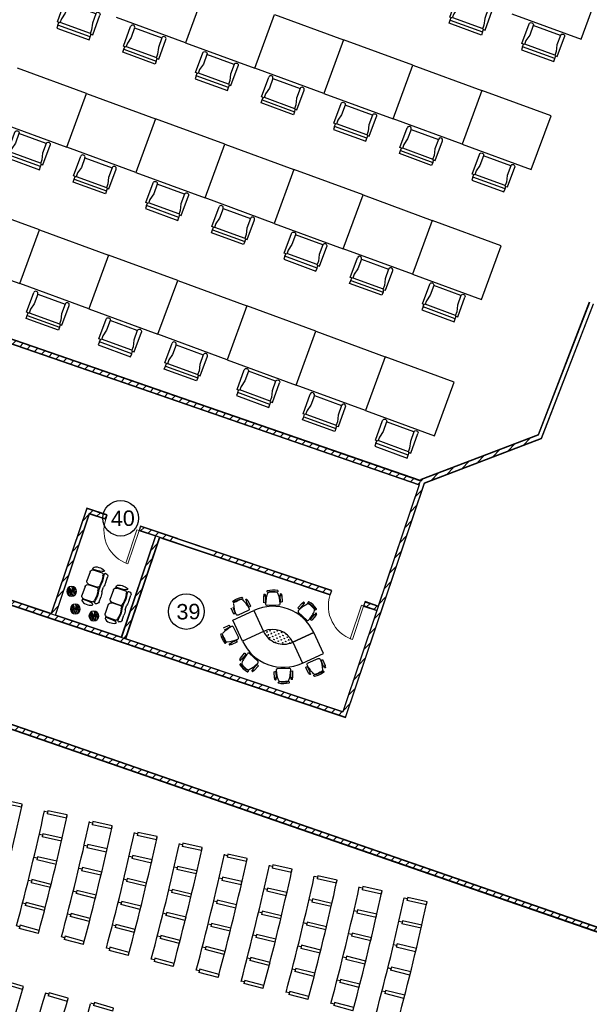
# Model space of a CAD drawing. Header units: inches. Extents: x 424 to 2043, y -237 to 445.
# Tile 84 of 256: x 704 to 716, y -133 to -112. Entities that reach past the tile are written whole.
import ezdxf

# ---------------------------------------------------------------- set-up
doc = ezdxf.new("R2010")
doc.units = ezdxf.units.IN
doc.header["$MEASUREMENT"] = 0
for name, color, linetype in [('1', 8, 'Continuous'), ('BA1-FURN', 7, 'Continuous'), ('MOBLEMAN', 1, 'Continuous')]:
    doc.layers.add(name, color=color, linetype=linetype)
for name, color, linetype, lineweight in [('A-DOOR', 31, 'Continuous', 9), ('A-GENM', 13, 'Continuous', 9), ('A-WALL', 113, 'Continuous', 9), ('A-WALL-PATT', 111, 'Continuous', 25)]:
    doc.layers.add(name, color=color, linetype=linetype, lineweight=lineweight)
doc.styles.add('ATTR', font='romans.shx', dxfattribs={"width": 0.8, "height": 0.448737})
doc.styles.get("Standard").update_dxf_attribs({"font": 'arial.ttf'})
pattern_1 = [(45.89417, (852.0838, -131.8069), (-0.21541665, 0.20879576), []), (135.89417, (852.0838, -131.8069), (-0.20879576, -0.21541665), [])]
pattern_2 = [(0.89417, (852.0838, -131.8069), (-0.00234084, 0.14998173), []), (90.89417, (852.0838, -131.8069), (-0.14998173, -0.00234084), [])]
pattern_3 = [(45.89417, (852.0838, -131.8069), (-0.10770832, 0.10439788), [])]

# ---------------------------------------------------------------- blocks, each defined once
blk = doc.blocks.new('M_Single-Louvered - 0762 x 2032mm-227597-اول')
at = {"layer": 'A-DOOR', "lineweight": 18}
for p, q in [((0.33, -0.05), (0.33, -0.812)), ((0.381, -0.05), (0.33, -0.05)), ((0.381, -0.05), (0.381, -0.812)), ((0.381, -0.812), (0.33, -0.812))]:
    blk.add_line(p, q, dxfattribs=at)
at = {"layer": 'A-DOOR'}
blk.add_arc((0.381, -0.05), 0.762, 180, 270, dxfattribs=at)
blk = doc.blocks.new('H')
at = {"color": 0}
for p, q in [((-0.035, 0), (-0.035, 0.43)), ((0.035, 0.43), (-0.035, 0.43)), ((0, 0.43), (0, 0.5)), ((0.035, 0), (0.035, 0.43)), ((-0.035, 0), (0.035, 0))]:
    blk.add_line(p, q, dxfattribs=at)
blk = doc.blocks.new('jjjr')
at = {"layer": '1'}
for centre, radius, start, end in [((-82.043, -107.996, 13.052), 59.607, 4.30693, 6.8028), ((-82.043, -107.996, 13.052), 60.107, 4.29716, 6.80983), ((-82.043, -107.996, 13.052), 60.607, 4.32355, 6.78285), ((-82.043, -107.996, 13.052), 61.107, 4.3149, 6.7917), ((-82.043, -107.996, 13.052), 57.607, 4.27196, 6.84478), ((-82.043, -107.996, 13.052), 58.107, 4.25986, 6.84797), ((-82.043, -107.996, 13.052), 58.607, 4.28974, 6.82343), ((-82.043, -107.996, 13.052), 59.107, 4.27883, 6.82858), ((-82.043, -107.996, 13.052), 55.107, 4.1988, 6.9104), ((-82.043, -107.996, 13.052), 55.607, 4.2345, 6.8898), ((-82.043, -107.996, 13.052), 56.107, 4.2199, 6.8888), ((-82.043, -107.996, 13.052), 56.607, 4.2535, 6.8669), ((-82.043, -107.996, 13.052), 57.107, 4.2402, 6.868), ((-82.043, -107.996, 13.052), 53.107, 4.1543, 6.9559), ((-82.043, -107.996, 13.052), 53.607, 4.1942, 6.9381), ((-82.043, -107.996, 13.052), 54.107, 4.177, 6.9327), ((-82.043, -107.996, 13.052), 54.607, 4.2147, 6.9135), ((-82.006, -107.992, 13.052), 52.071, 4.1292, 6.9804), ((-82.043, -107.996, 13.052), 52.607, 4.1729, 6.9637), ((-82.043, -107.996, 13.052), 53.107, 356.6164, 2.8228), ((-82.043, -107.996, 13.052), 53.607, 356.592, 2.8473), ((-82.043, -107.996, 13.052), 54.107, 356.5679, 2.8713), ((-82.043, -107.996, 13.052), 54.607, 356.5444, 2.8949)]:
    blk.add_arc(centre, radius, start, end, dxfattribs=at)
for p, rotation in [((-23.352, -100.986, 13.052), 96.81062256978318), ((-22.357, -100.888, 13.052), 96.79140983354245), ((-21.362, -100.789, 13.052), 96.7728261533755), ((-25.343, -101.184, 13.052), 96.85106746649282), ((-24.348, -101.085, 13.052), 96.83049685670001), ((-27.334, -101.381, 13.052), 96.89444937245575), ((-26.338, -101.282, 13.052), 96.87237165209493), ((-22.298, -101.404, 13.052), 96.29624510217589), ((-21.303, -101.306, 13.052), 96.28501539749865), ((-29.325, -101.578, 13.052), 96.94110031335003), ((-28.329, -101.479, 13.052), 96.91734354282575), ((-24.288, -101.599, 13.052), 96.31986452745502), ((-23.293, -101.502, 13.052), 96.30785493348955), ((-30.32, -101.676, 13.052), 96.9662437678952), ((-26.279, -101.795, 13.052), 96.3451685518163), ((-25.284, -101.697, 13.052), 96.33229489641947), ((-21.248, -101.823, 13.052), 95.7972046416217), ((-28.27, -101.99, 13.052), 96.37234409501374), ((-27.274, -101.893, 13.052), 96.35850964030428), ((-23.238, -102.017, 13.052), 95.80508729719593), ((-22.243, -101.92, 13.052), 95.80108037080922), ((-29.265, -102.088, 13.052), 96.38669980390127), ((-25.229, -102.211, 13.052), 95.81352232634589), ((-24.234, -102.114, 13.052), 95.80923219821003), ((-27.22, -102.405, 13.052), 95.82256990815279), ((-26.224, -102.308, 13.052), 95.81796545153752), ((-22.193, -102.437, 13.052), 95.30591563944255), ((-21.198, -102.341, 13.052), 95.30939388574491), ((-29.21, -102.599, 13.052), 95.83229929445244), ((-28.215, -102.502, 13.052), 95.82734464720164), ((-24.184, -102.63, 13.052), 95.29859986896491), ((-23.188, -102.534, 13.052), 95.30231966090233), ((-26.174, -102.822, 13.052), 95.29076235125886), ((-25.179, -102.726, 13.052), 95.29474975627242), ((-21.152, -102.86, 13.052), 94.82158312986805), ((-29.16, -103.111, 13.052), 95.27789878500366), ((-28.165, -103.014, 13.052), 95.28234519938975), ((-27.17, -102.918, 13.052), 95.2866301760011), ((-23.143, -103.05, 13.052), 94.7995520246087), ((-22.147, -102.955, 13.052), 94.81075090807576), ((-25.134, -103.241, 13.052), 94.77597718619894), ((-24.138, -103.146, 13.052), 94.78796753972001), ((-28.12, -103.527, 13.052), 94.73734575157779), ((-27.125, -103.432, 13.052), 94.75069044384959), ((-26.129, -103.336, 13.052), 94.76355925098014), ((-22.106, -103.473, 13.052), 94.31558617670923), ((-29.116, -103.623, 13.052), 94.72349827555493), ((-24.097, -103.662, 13.052), 94.27733521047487), ((-23.101, -103.567, 13.052), 94.2967843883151), ((-27.084, -103.946, 13.052), 94.21475071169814), ((-26.089, -103.851, 13.052), 94.23635615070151), ((-25.093, -103.756, 13.052), 94.25720461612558), ((-29.076, -104.135, 13.052), 94.1690977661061), ((-28.08, -104.04, 13.052), 94.19234630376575), ((-27.007, -105.193, 13.052), 92.9153972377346), ((-28.999, -105.392, 13.052), 92.80991455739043), ((-28.002, -105.316, 13.052), 92.83897396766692)]:
    blk.add_blockref('H', p, dxfattribs=dict(at, rotation=rotation))
blk = doc.blocks.new('CHAIR3')
at = {"color": 0}
for p, q in [((-0.336, 0.02016), (-0.336, 0.45024)), ((-0.336, 0.45024), (-0.29568, 0.45024)), ((-0.29568, 0.45024), (-0.29568, 0.02016)), ((-0.29568, 0.45024), (-0.26208, 0.45024)), ((-0.26208, 0.4704), (0, 0.4704)), ((-0.26208, 0.4368), (-0.26208, 0.4704)), ((-0.20832, 0.4368), (-0.26208, 0.4368)), ((-0.25536, 0.4368), (-0.25536, 0.0336)), ((-0.12768, 0.41664), (-0.20832, 0.4368)), ((0, 0.41664), (-0.12768, 0.41664)), ((0, 0.41664), (0, 0.05376)), ((-0.29568, 0.02016), (-0.336, 0.02016)), ((-0.29568, 0.02016), (-0.26208, 0.02016)), ((-0.20832, 0.0336), (-0.26208, 0.0336)), ((-0.26208, 0.0336), (-0.26208, 0)), ((-0.26208, 0), (0, 0)), ((-0.12768, 0.05376), (-0.20832, 0.0336)), ((0, 0.05376), (-0.12768, 0.05376))]:
    blk.add_line(p, q, dxfattribs=at)
for centre in [(0, 0.44352), (0, 0.02688)]:
    blk.add_arc(centre, 0.02688, 270, 90, dxfattribs=at)
blk = doc.blocks.new('kanape')
at = {"layer": 'BA1-FURN', "color": 1}
for p, q in [((34.397, 2.564), (34.397, 2.914)), ((34.447, 3.039), (34.458, 3.088)), ((34.612, 3.042), (34.447, 3.039)), ((34.458, 3.088), (34.488, 3.125)), ((34.488, 3.125), (34.533, 3.15)), ((34.497, 3.014), (34.847, 3.014)), ((34.533, 3.15), (34.588, 3.166)), ((34.588, 3.166), (34.649, 3.172)), ((34.734, 3.051), (34.612, 3.042)), ((34.649, 3.172), (34.711, 3.171)), ((34.711, 3.171), (34.77, 3.164)), ((34.818, 3.065), (34.734, 3.051)), ((34.77, 3.164), (34.822, 3.152)), ((34.869, 3.081), (34.818, 3.065)), ((34.822, 3.152), (34.862, 3.136)), ((34.862, 3.136), (34.887, 3.118)), ((34.89, 3.099), (34.869, 3.081)), ((34.887, 3.118), (34.89, 3.099)), ((34.897, 2.964), (34.897, 2.924)), ((34.922, 2.924), (34.922, 2.999)), ((34.962, 3.039), (34.972, 3.039)), ((35.072, 2.939), (35.072, 2.748)), ((34.897, 2.554), (34.897, 2.514)), ((34.922, 2.349), (34.922, 2.554)), ((34.397, 1.989), (34.397, 2.339)), ((34.847, 2.464), (34.497, 2.464)), ((34.497, 2.439), (34.847, 2.439)), ((34.897, 2.389), (34.897, 2.349)), ((35.047, 2.537), (35.047, 2.366)), ((34.612, 1.861), (34.447, 1.864)), ((34.447, 1.864), (34.458, 1.815)), ((34.847, 1.889), (34.497, 1.889)), ((34.734, 1.852), (34.612, 1.861)), ((34.818, 1.838), (34.734, 1.852)), ((34.869, 1.822), (34.818, 1.838)), ((34.89, 1.804), (34.869, 1.822)), ((34.897, 1.979), (34.897, 1.939)), ((34.922, 1.904), (34.922, 1.979)), ((34.972, 1.864), (34.962, 1.864)), ((35.072, 2.164), (35.072, 1.964)), ((35.072, 2.164), (35.072, 2.164)), ((34.458, 1.815), (34.488, 1.778)), ((34.488, 1.778), (34.533, 1.753)), ((34.533, 1.753), (34.588, 1.737)), ((34.588, 1.737), (34.649, 1.731)), ((34.649, 1.731), (34.711, 1.732)), ((34.711, 1.732), (34.77, 1.739)), ((34.77, 1.739), (34.822, 1.752)), ((34.822, 1.752), (34.862, 1.767)), ((34.862, 1.767), (34.887, 1.785)), ((34.887, 1.785), (34.89, 1.804))]:
    blk.add_line(p, q, dxfattribs=at)
for centre, radius, start, end in [((34.497, 2.914), 0.1, 90, 180), ((34.847, 2.964), 0.05, 0, 90), ((34.222, 2.739), 0.7, 344.6411, 15.3589), ((34.962, 2.999), 0.04, 90, 180), ((34.247, 2.739), 0.7, 344.6411, 15.3589), ((34.972, 2.939), 0.1, 360, 90), ((34.497, 2.564), 0.1, 180, 270), ((34.247, 2.739), 0.825, 345.8589, 0.6089), ((34.497, 2.339), 0.1, 90, 180), ((34.847, 2.514), 0.05, 270, 0), ((34.847, 2.389), 0.05, 0, 90), ((34.222, 2.164), 0.7, 344.6411, 15.3589), ((34.247, 2.164), 0.7, 344.6411, 15.3589), ((34.247, 2.164), 0.7, 344.6411, 15.3589), ((34.247, 2.164), 0.825, 360, 14.1411), ((34.497, 1.989), 0.1, 180, 270), ((34.847, 1.939), 0.05, 270, 0), ((34.962, 1.904), 0.04, 180, 270), ((34.972, 1.964), 0.1, 270, 0)]:
    blk.add_arc(centre, radius, start, end, dxfattribs=at)
blk = doc.blocks.new('0004')
at = {"layer": 'MOBLEMAN', "color": 1}
for points in [[(42.539, 7.815, 0.237447), (42.368, 7.634, -0.386364), (42.257, 7.528, -0.386364)], [(42.183, 7.679), (42.273, 7.674, -0.301461), (42.189, 7.634, -0.301461)], [(42.188, 7.73, 0.353363), (42.362, 7.724, -0.299214), (42.197, 7.611, -0.299214)], [(42.424, 7.487, -0.17034), (42.435, 7.685, 0.088062), (42.35, 7.486)]]:
    blk.add_lwpolyline(points, format="xyb", dxfattribs=at)
blk.add_circle((42.385, 7.685), 0.202, dxfattribs=at)
for centre, radius, start, end in [((42.296, 7.891), 0.146, 231.2848, 355.0261), ((42.272, 7.915), 0.116, 246.1329, 345.9921), ((42.65, 7.593), 0.201, 114.8756, 206.8043), ((42.651, 7.586), 0.138, 118.1502, 200.9836)]:
    blk.add_arc(centre, radius, start, end, dxfattribs=at)

msp = doc.modelspace()

# ---------------------------------------------------------------- hatches: boundary and pattern name
at = {"layer": 'A-WALL-PATT', "lineweight": 9}
h = msp.add_hatch(dxfattribs=at)
h.set_pattern_fill('FP_4', color=256, angle=0.8942, style=0, pattern_type=2)
h.set_pattern_definition(pattern_3)
h.paths.add_polyline_path([(712.178, -121.655), (712.204, -121.579), (699.305, -117.111), (699.279, -117.187), (711.642, -121.469)], flags=0)
h = msp.add_hatch(dxfattribs=at)
h.set_pattern_fill('FP_2', color=256, angle=0.8942, style=0, pattern_type=2)
h.set_pattern_definition(pattern_1)
h.paths.add_polyline_path([(712.204, -121.579), (712.207, -121.57), (699.309, -117.102), (699.305, -117.111), (711.641, -121.384)], flags=0)
h = msp.add_hatch(dxfattribs=at)
h.set_pattern_fill('FP_3', color=256, angle=0.8942, style=0, pattern_type=2)
h.set_pattern_definition(pattern_2)
h.paths.add_polyline_path([(712.175, -121.664), (712.178, -121.655), (699.279, -117.187), (699.276, -117.196), (711.643, -121.48)], flags=0)
h = msp.add_hatch(dxfattribs=at)
h.set_pattern_fill('FP_4', color=256, angle=0.8942, style=0, pattern_type=2)
h.set_pattern_definition(pattern_3)
h.paths.add_polyline_path([(712.189, -121.654), (714.717, -120.689), (714.756, -120.588), (712.222, -121.555), (712.216, -121.573)], flags=0)
h = msp.add_hatch(dxfattribs=at)
h.set_pattern_fill('FP_2', color=256, angle=0.8942, style=0, pattern_type=2)
h.set_pattern_definition(pattern_1)
h.paths.add_polyline_path([(712.21, -121.56), (714.743, -120.593), (714.748, -120.58), (712.214, -121.548)], flags=0)
h = msp.add_hatch(dxfattribs=at)
h.set_pattern_fill('FP_3', color=256, angle=0.8942, style=0, pattern_type=2)
h.set_pattern_definition(pattern_2)
h.paths.add_polyline_path([(712.282, -121.629), (714.813, -120.661), (714.818, -120.65), (712.286, -121.617)], flags=0)
h = msp.add_hatch(dxfattribs=at)
h.set_pattern_fill('FP_2', color=256, angle=0.8942, style=0, pattern_type=2)
h.set_pattern_definition(pattern_1)
h.paths.add_polyline_path([(710.53, -126.582), (712.187, -121.658), (712.178, -121.655), (710.521, -126.579)], flags=0)
h.paths.add_polyline_path([(712.216, -121.573), (712.222, -121.555), (712.21, -121.56), (712.207, -121.57)], flags=0)
h = msp.add_hatch(dxfattribs=at)
h.set_pattern_fill('FP_4', color=256, angle=0.8942, style=0, pattern_type=2)
h.set_pattern_definition(pattern_3)
h.paths.add_polyline_path([(710.581, -126.683), (712.286, -121.617), (712.189, -121.654), (710.505, -126.658)], flags=0)
h = msp.add_hatch(dxfattribs=at)
h.set_pattern_fill('FP_3', color=256, angle=0.8942, style=0, pattern_type=2)
h.set_pattern_definition(pattern_2)
h.paths.add_polyline_path([(710.587, -126.696), (712.294, -121.624), (712.282, -121.629), (710.577, -126.693)], flags=0)
h = msp.add_hatch(dxfattribs=at)
h.set_pattern_fill('FP_2', color=256, angle=0.8942, style=0, pattern_type=2)
h.set_pattern_definition(pattern_1)
h.paths.add_polyline_path([(704.231, -124.451), (704.997, -122.175), (704.987, -122.172), (704.221, -124.448)], flags=0)
h = msp.add_hatch(dxfattribs=at)
h.set_pattern_fill('FP_4', color=256, angle=0.8942, style=0, pattern_type=2)
h.set_pattern_definition(pattern_3)
h.paths.add_polyline_path([(711.265, -124.369), (711.29, -124.293), (711.006, -124.198), (710.98, -124.273)], flags=0)
h.paths.add_polyline_path([(710.258, -124.03), (710.284, -123.955), (707.671, -123.075), (707.645, -123.151), (708.593, -123.47)], flags=0)
h.paths.add_polyline_path([(706.923, -122.908), (706.948, -122.832), (706.154, -122.565), (706.129, -122.641)], flags=0)
h.paths.add_polyline_path([(705.406, -122.398), (705.432, -122.322), (704.997, -122.175), (704.971, -122.251), (705.047, -122.277)], flags=0)
h = msp.add_hatch(dxfattribs=at)
h.set_pattern_fill('FP_3', color=256, angle=0.8942, style=0, pattern_type=2)
h.set_pattern_definition(pattern_2)
h.paths.add_polyline_path([(711.29, -124.293), (711.293, -124.284), (711.009, -124.188), (711.006, -124.198)], flags=0)
h.paths.add_polyline_path([(710.284, -123.955), (710.287, -123.945), (707.674, -123.066), (707.671, -123.075), (708.592, -123.385)], flags=0)
h.paths.add_polyline_path([(706.948, -122.832), (706.952, -122.823), (706.157, -122.555), (706.154, -122.565)], flags=0)
h.paths.add_polyline_path([(705.432, -122.322), (705.435, -122.312), (704.991, -122.163), (704.987, -122.172), (704.997, -122.175)], flags=0)
h = msp.add_hatch(dxfattribs=at)
h.set_pattern_fill('FP_4', color=256, angle=0.8942, style=0, pattern_type=2)
h.set_pattern_definition(pattern_3)
h.paths.add_polyline_path([(704.307, -124.477), (705.047, -122.277), (704.971, -122.251), (704.231, -124.451)], flags=0)
h = msp.add_hatch(dxfattribs=at)
h.set_pattern_fill('FP_3', color=256, angle=0.8942, style=0, pattern_type=2)
h.set_pattern_definition(pattern_2)
h.paths.add_polyline_path([(704.316, -124.48), (705.053, -122.289), (705.044, -122.286), (704.307, -124.477)], flags=0)
h = msp.add_hatch(dxfattribs=at)
h.set_pattern_fill('FP_2', color=256, angle=0.8942, style=0, pattern_type=2)
h.set_pattern_definition(pattern_1)
h.paths.add_polyline_path([(711.261, -124.379), (711.265, -124.369), (710.98, -124.273), (710.977, -124.283)], flags=0)
h.paths.add_polyline_path([(710.255, -124.04), (710.258, -124.03), (707.645, -123.151), (707.642, -123.161), (708.593, -123.481)], flags=0)
h.paths.add_polyline_path([(706.92, -122.917), (706.923, -122.908), (706.129, -122.641), (706.125, -122.65), (706.57, -122.8)], flags=0)
h.paths.add_polyline_path([(705.403, -122.407), (705.406, -122.398), (705.047, -122.277), (705.044, -122.286), (705.053, -122.289)], flags=0)
h = msp.add_hatch(dxfattribs=at)
h.set_pattern_fill('FP_2', color=256, angle=0.8942, style=0, pattern_type=2)
h.set_pattern_definition(pattern_1)
h.paths.add_polyline_path([(705.747, -124.962), (706.485, -122.771), (706.475, -122.768), (705.738, -124.959)], flags=0)
h = msp.add_hatch(dxfattribs=at)
h.set_pattern_fill('FP_4', color=256, angle=0.8942, style=0, pattern_type=2)
h.set_pattern_definition(pattern_3)
h.paths.add_polyline_path([(705.823, -124.987), (706.56, -122.797), (706.485, -122.771), (705.747, -124.962)], flags=0)
h = msp.add_hatch(dxfattribs=at)
h.set_pattern_fill('FP_3', color=256, angle=0.8942, style=0, pattern_type=2)
h.set_pattern_definition(pattern_2)
h.paths.add_polyline_path([(705.833, -124.99), (706.57, -122.8), (706.56, -122.797), (705.823, -124.987)], flags=0)
h = msp.add_hatch(dxfattribs=at)
h.set_pattern_fill('FP_4', color=256, angle=0.8942, style=0, pattern_type=2)
h.set_pattern_definition(pattern_3)
h.paths.add_polyline_path([(710.505, -126.658), (710.53, -126.582), (703.318, -124.155), (703.292, -124.23), (710.495, -126.655)], flags=0)
h = msp.add_hatch(dxfattribs=at)
h.set_pattern_fill('FP_3', color=256, angle=0.8942, style=0, pattern_type=2)
h.set_pattern_definition(pattern_2)
h.paths.add_polyline_path([(710.521, -126.579), (710.524, -126.569), (703.312, -124.142), (703.308, -124.151), (709.776, -126.328)], flags=0)
h = msp.add_hatch(dxfattribs=at)
h.set_pattern_fill('FP_2', color=256, angle=0.8942, style=0, pattern_type=2)
h.set_pattern_definition(pattern_1)
h.paths.add_polyline_path([(710.577, -126.693), (710.581, -126.683), (703.368, -124.256), (703.365, -124.265), (710.492, -126.664)], flags=0)
h = msp.add_hatch(dxfattribs=at)
h.set_pattern_fill('FP_2', color=256, angle=0.8942, style=0, pattern_type=2)
h.set_pattern_definition(pattern_1)
h.paths.add_polyline_path([(734.898, -137.871), (734.915, -137.866), (733.964, -137.537), (733.961, -137.547)], flags=0)
h.paths.add_polyline_path([(729.992, -136.172), (729.996, -136.162), (727.066, -135.148), (727.063, -135.157), (728.149, -135.534)], flags=0)
h.paths.add_polyline_path([(722.338, -133.521), (722.342, -133.511), (721.065, -133.069), (696.852, -124.682), (696.849, -124.691), (722.277, -133.499)], flags=0)
h = msp.add_hatch(dxfattribs=at)
h.set_pattern_fill('FP_4', color=256, angle=0.8942, style=0, pattern_type=2)
h.set_pattern_definition(pattern_3)
h.paths.add_polyline_path([(734.898, -137.861), (735.032, -137.823), (733.99, -137.462), (733.964, -137.537)], flags=0)
h.paths.add_polyline_path([(729.996, -136.162), (730.022, -136.087), (727.092, -135.072), (727.066, -135.148), (727.259, -135.214)], flags=0)
h.paths.add_polyline_path([(722.342, -133.511), (722.368, -133.436), (696.878, -124.606), (696.852, -124.682), (722.338, -133.51)], flags=0)
h = msp.add_hatch(dxfattribs=at)
h.set_pattern_fill('FP_3', color=256, angle=0.8942, style=0, pattern_type=2)
h.set_pattern_definition(pattern_2)
h.paths.add_polyline_path([(734.9, -137.777), (734.917, -137.772), (733.994, -137.452), (733.99, -137.462)], flags=0)
h.paths.add_polyline_path([(730.022, -136.087), (730.025, -136.077), (727.096, -135.063), (727.092, -135.072), (727.257, -135.129)], flags=0)
h.paths.add_polyline_path([(722.368, -133.436), (722.371, -133.426), (696.882, -124.597), (696.878, -124.606), (722.338, -133.425)], flags=0)

# ---------------------------------------------------------------- linework, layer by layer
for p, q in [((708.428, -124.147), (708.441, -124.175)), ((708.451, -124.136), (708.464, -124.164)), ((708.473, -124.164), (708.532, -124.289)), ((708.812, -124.068), (708.812, -124.206)), ((708.82, -124.033), (708.82, -124.064)), ((708.845, -124.033), (708.845, -124.064)), ((708.853, -124.068), (708.854, -124.206)), ((709.168, -124.06), (709.175, -124.197)), ((709.174, -124.024), (709.176, -124.056)), ((709.199, -124.023), (709.201, -124.054)), ((709.209, -124.058), (709.216, -124.195)), ((708.109, -124.325), (708.162, -124.452)), ((708.148, -124.309), (708.2, -124.436)), ((708.151, -124.587), (708.606, -124.378)), ((708.436, -124.182), (708.494, -124.307)), ((708.606, -124.378), (708.815, -124.833)), ((708.606, -124.378), (708.815, -124.833)), ((708.606, -124.378), (708.815, -124.833)), ((709.137, -124.264), (708.895, -124.271)), ((709.65, -124.221), (709.555, -124.32)), ((709.68, -124.249), (709.585, -124.349)), ((709.68, -124.201), (709.658, -124.224)), ((709.698, -124.218), (709.677, -124.241)), ((708.36, -125.041), (708.151, -124.587)), ((708.484, -124.383), (708.263, -124.48)), ((709.57, -124.425), (709.749, -124.587)), ((709.913, -124.461), (709.823, -124.565)), ((709.944, -124.488), (709.854, -124.592)), ((709.942, -124.439), (709.921, -124.463)), ((709.961, -124.456), (709.941, -124.479)), ((707.949, -124.758), (708.072, -124.695)), ((707.968, -124.795), (708.091, -124.732)), ((708.271, -124.958), (708.167, -124.74)), ((708.948, -124.824), (708.957, -124.8)), ((709.012, -124.794), (709.014, -124.789)), ((709.106, -124.829), (709.115, -124.805)), ((708.815, -124.833), (708.36, -125.041)), ((708.876, -124.837), (708.9, -124.846)), ((708.884, -124.853), (708.892, -124.83)), ((708.906, -124.901), (708.929, -124.91)), ((708.913, -124.917), (708.922, -124.894)), ((708.935, -124.966), (708.959, -124.974)), ((708.941, -124.807), (708.964, -124.816)), ((708.943, -124.982), (708.951, -124.958)), ((708.97, -124.872), (708.994, -124.88)), ((708.978, -124.888), (708.986, -124.864)), ((709, -124.936), (709.023, -124.945)), ((709.007, -124.952), (709.016, -124.929)), ((709.029, -125), (709.053, -125.009)), ((709.034, -124.842), (709.058, -124.851)), ((709.037, -125.016), (709.045, -124.993)), ((709.042, -124.858), (709.051, -124.835)), ((709.064, -124.907), (709.087, -124.915)), ((709.071, -124.923), (709.08, -124.899)), ((709.094, -124.971), (709.117, -124.98)), ((709.099, -124.813), (709.122, -124.821)), ((709.101, -124.987), (709.11, -124.963)), ((709.128, -124.877), (709.152, -124.886)), ((709.136, -124.893), (709.144, -124.87)), ((709.158, -124.941), (709.181, -124.95)), ((709.165, -124.957), (709.174, -124.934)), ((709.187, -125.006), (709.211, -125.014)), ((709.193, -124.847), (709.216, -124.856)), ((709.195, -125.022), (709.204, -124.998)), ((709.2, -124.864), (709.209, -124.84)), ((709.222, -124.912), (709.246, -124.92)), ((709.23, -124.928), (709.238, -124.904)), ((709.252, -124.976), (709.275, -124.985)), ((709.259, -124.992), (709.268, -124.969)), ((709.287, -124.882), (709.303, -124.888)), ((709.294, -124.898), (709.299, -124.885)), ((709.316, -124.947), (709.34, -124.955)), ((709.323, -124.963), (709.332, -124.939)), ((709.346, -125.011), (709.369, -125.02)), ((709.353, -125.027), (709.362, -125.003)), ((709.444, -125.065), (709.899, -124.856)), ((709.444, -125.065), (709.899, -124.856)), ((709.899, -124.856), (709.444, -125.065)), ((710.108, -125.311), (709.899, -124.856)), ((708.075, -125.1), (708.103, -125.087)), ((708.085, -125.124), (708.114, -125.111)), ((708.104, -125.079), (708.229, -125.023)), ((708.121, -125.117), (708.246, -125.06)), ((708.979, -125.027), (708.981, -125.023)), ((709.059, -125.065), (709.082, -125.073)), ((709.069, -125.074), (709.075, -125.057)), ((709.123, -125.035), (709.147, -125.044)), ((709.13, -125.051), (709.139, -125.028)), ((709.165, -125.102), (709.169, -125.092)), ((709.217, -125.07), (709.24, -125.079)), ((709.224, -125.086), (709.233, -125.063)), ((709.281, -125.04), (709.305, -125.049)), ((709.289, -125.057), (709.297, -125.033)), ((709.325, -125.102), (709.327, -125.097)), ((709.375, -125.075), (709.398, -125.084)), ((709.384, -125.088), (709.391, -125.068)), ((709.444, -125.065), (709.653, -125.52)), ((708.298, -125.442), (708.318, -125.418)), ((708.315, -125.41), (708.405, -125.306)), ((708.317, -125.459), (708.338, -125.435)), ((708.346, -125.437), (708.436, -125.333)), ((708.689, -125.473), (708.51, -125.311)), ((709.653, -125.52), (710.108, -125.311)), ((709.775, -125.515), (709.996, -125.418)), ((708.561, -125.68), (708.582, -125.657)), ((708.579, -125.648), (708.674, -125.549)), ((708.609, -125.677), (708.704, -125.578)), ((709.122, -125.634), (709.364, -125.627)), ((709.786, -125.733), (709.727, -125.609)), ((709.823, -125.716), (709.765, -125.591)), ((710.111, -125.589), (710.059, -125.462)), ((710.15, -125.573), (710.097, -125.446)), ((710.132, -125.619), (710.12, -125.589)), ((710.155, -125.609), (710.143, -125.58)), ((708.579, -125.697), (708.601, -125.674)), ((709.05, -125.84), (709.043, -125.703)), ((709.06, -125.875), (709.058, -125.844)), ((709.085, -125.874), (709.083, -125.842)), ((709.091, -125.838), (709.084, -125.701)), ((709.406, -125.83), (709.405, -125.692)), ((709.414, -125.865), (709.414, -125.834)), ((709.439, -125.865), (709.439, -125.834)), ((709.447, -125.83), (709.447, -125.692)), ((709.808, -125.762), (709.795, -125.734)), ((709.831, -125.751), (709.818, -125.723))]:
    msp.add_line(p, q)
for centre in [(705.725, -122.384), (707.144, -124.402)]:
    msp.add_circle(centre, 0.385)
for centre, radius, start, end in [((709.013, -125.263), 0.974, 24.6702, 114.6702), ((709.013, -125.263), 0.974, 24.6702, 114.6702), ((709.013, -125.263), 0.474, 24.6702, 114.6702), ((709.013, -125.263), 0.474, 24.6702, 114.6702), ((709.246, -124.635), 0.474, 204.6702, 294.6702), ((709.246, -124.635), 0.474, 204.6702, 294.6702), ((709.246, -124.635), 0.974, 204.6702, 294.6702)]:
    msp.add_arc(centre, radius, start, end)
at = {"extrusion": (0, 0, -1)}
for centre, major_axis, start_param, end_param in [((708.908, -123.964), (0.0176, 0.0081), 2.573003, 4.517641), ((709.02, -124.449), (0.468, 0.215), -1.383451, -0.950683), ((709.107, -123.959), (-0.0081, 0.0176), 1.002231, 2.946821), ((708.447, -124.598), (0.468, 0.215), 4.511274, 4.944042), ((708.46, -124.627), (0.468, 0.215), 4.511274, 4.944042), ((708.747, -125.278), (1.104, 0.507), 4.665355, 4.790824), ((708.339, -124.169), (0.0303, 0.0139), -1.492361, -0.319485), ((708.341, -124.112), (0.0176, 0.0081), -0.957026, 0.987564), ((707.724, -124.743), (0.794, 0.365), -0.319485, -0.047425), ((708.442, -124.147), (0.0127, 0.0058), 3.562145, 5.838761), ((708.469, -124.204), (0.0366, 0.0168), 4.160564, 5.244375), ((708.833, -124.103), (0.0366, 0.0168), 4.599399, 5.683209), ((708.833, -124.039), (0.0127, 0.0058), 4.005013, 6.281628), ((709.736, -124.27), (0.794, 0.365), 3.608023, 3.880246), ((709.021, -124.481), (0.468, 0.215), -1.383451, -0.950683), ((708.935, -124.015), (-0.0139, 0.0303), 5.451043, 6.624612), ((709.04, -125.192), (1.104, 0.507), -1.22937, -1.103901), ((709.083, -124.011), (0.0303, 0.0139), -1.103901, 0.068976), ((708.297, -124.309), (0.794, 0.365), 0.068976, 0.341036), ((709.19, -124.093), (0.0366, 0.0168), 4.549025, 5.632835), ((709.187, -124.029), (0.0127, 0.0058), 3.950606, 6.227221), ((709.041, -124.162), (0.794, 0.365), 3.219563, 3.491786), ((708.472, -124.354), (0.0285, 0.0131), -0.022891, 1.59912), ((708.499, -124.267), (0.0366, 0.0168), 1.018971, 2.102782), ((708.833, -124.171), (0.0366, 0.0168), 1.457806, 2.541617), ((708.894, -124.239), (0.0285, 0.0131), 1.961471, 3.583488), ((709.136, -124.233), (0.0285, 0.0131), 0.36557, 1.987581), ((709.194, -124.162), (0.0366, 0.0168), 1.407432, 2.491243), ((708.168, -124.412), (0.0366, 0.0168), 1.069345, 2.153156), ((708.25, -124.452), (0.0285, 0.0131), 1.57301, 3.195028), ((710.009, -125.446), (0.0285, 0.0131), -1.568583, 0.053435), ((709.218, -125.736), (0.794, 0.365), 0.07797, 0.350193), ((710.091, -125.486), (0.0366, 0.0168), 4.210938, 5.294749), ((709.123, -125.665), (0.0285, 0.0131), 3.507162, 5.129173), ((709.365, -125.659), (0.0285, 0.0131), -1.180122, 0.441896), ((709.76, -125.631), (0.0366, 0.0168), 4.160564, 5.244375), ((709.787, -125.544), (0.0285, 0.0131), 3.118702, 4.740713), ((710.535, -125.155), (0.794, 0.365), 2.822107, 3.094168), ((710.117, -125.549), (0.0366, 0.0168), 1.069345, 2.153156), ((710.141, -125.608), (0.0127, 0.0058), 0.474959, 2.751575), ((709.065, -125.736), (0.0366, 0.0168), 4.549024, 5.632835), ((709.069, -125.805), (0.0366, 0.0168), 1.407432, 2.491243), ((709.962, -125.589), (0.794, 0.365), 3.210568, 3.482628), ((708.523, -125.628), (0.794, 0.365), 0.466431, 0.738654), ((709.426, -125.727), (0.0366, 0.0168), 4.599399, 5.68321), ((709.426, -125.795), (0.0366, 0.0168), 1.457806, 2.541617), ((709.426, -125.859), (0.0127, 0.0058), 0.86342, 3.140036), ((709.79, -125.693), (0.0366, 0.0168), 1.018971, 2.102782), ((709.817, -125.751), (0.0127, 0.0058), 0.420552, 2.697168), ((709.92, -125.728), (0.0303, 0.0139), 1.649231, 2.822107), ((709.918, -125.786), (0.0176, 0.0081), 2.184566, 4.129156), ((709.799, -125.271), (0.468, 0.215), 1.369681, 1.802449), ((709.812, -125.3), (0.468, 0.215), 1.369681, 1.802449), ((709.512, -124.62), (1.104, 0.507), 1.523762, 1.649231), ((710.055, -125.669), (0.0303, 0.0139), 0.350193, 1.523762), ((710.1, -125.706), (0.0176, 0.0081), -0.957051, 0.987588), ((709.072, -125.869), (0.0127, 0.0058), 0.809013, 3.085629), ((709.152, -125.939), (-0.0081, 0.0176), 4.143823, 6.088413), ((709.238, -125.417), (0.468, 0.215), 1.758142, 2.19091), ((709.239, -125.449), (0.468, 0.215), 1.758142, 2.19091), ((709.176, -125.886), (0.0303, 0.0139), 2.037692, 3.210568), ((709.219, -124.706), (1.104, 0.507), 1.912223, 2.037692), ((709.324, -125.883), (-0.0139, 0.0303), 2.30945, 3.483019), ((709.351, -125.933), (0.0176, 0.0081), -0.56859, 1.376048)]:
    msp.add_ellipse(centre, major_axis=major_axis, ratio=1, start_param=start_param, end_param=end_param, dxfattribs=at)
for centre, major_axis, start_param, end_param in [((709.594, -124.31), (-0.0168, 0.0366), 1.407432, 2.491243), ((709.591, -124.401), (-0.0131, 0.0285), 0.36557, 1.987581), ((710.178, -125.006), (-0.365, 0.794), 0.068976, 0.341036), ((709.641, -124.26), (-0.0168, 0.0366), 4.549025, 5.632835), ((709.685, -124.214), (-0.0058, 0.0127), 3.950606, 6.227221), ((709.775, -124.268), (-0.0139, 0.0303), -1.103901, 0.068976), ((709.792, -124.213), (0.0176, 0.0081), 1.002231, 2.946821), ((709.517, -124.664), (-0.215, 0.468), -1.383451, -0.950683), ((709.538, -124.641), (-0.215, 0.468), -1.383451, -0.950683), ((709.039, -125.191), (-0.507, 1.104), -1.22937, -1.103901), ((709.885, -124.367), (0.0303, 0.0139), 5.451043, 6.624612), ((709.939, -124.347), (-0.0081, 0.0176), 2.573003, 4.517641), ((709.77, -124.564), (-0.0131, 0.0285), 1.961471, 3.583488), ((709.112, -124.039), (-0.365, 0.794), 3.608023, 3.880246), ((709.861, -124.552), (-0.0168, 0.0366), 1.457806, 2.541617), ((709.906, -124.501), (-0.0168, 0.0366), 4.599399, 5.683209), ((709.948, -124.452), (-0.0058, 0.0127), 4.005013, 6.281628), ((708.55, -125.489), (-0.365, 0.794), 0.07797, 0.350193), ((708.05, -124.729), (-0.0168, 0.0366), 4.210938, 5.294749), ((708.139, -124.753), (-0.0131, 0.0285), -1.568583, 0.053435), ((708.383, -124.77), (-0.215, 0.468), 1.369681, 1.802449), ((708.412, -124.756), (-0.215, 0.468), 1.369681, 1.802449), ((709.054, -124.45), (-0.507, 1.104), 1.523762, 1.649231), ((707.929, -124.19), (-0.365, 0.794), 2.822107, 3.094168), ((708.243, -124.972), (-0.0131, 0.0285), 3.118702, 4.740713), ((707.986, -125.07), (-0.0081, 0.0176), 2.184566, 4.129156), ((708.022, -125.025), (-0.0139, 0.0303), 1.649231, 2.822107), ((708.085, -125.11), (-0.0058, 0.0127), 0.420552, 2.697168), ((708.144, -125.084), (-0.0168, 0.0366), 1.018971, 2.102782), ((708.206, -125.056), (-0.0168, 0.0366), 4.160564, 5.244375), ((708.311, -125.446), (-0.0058, 0.0127), 0.86342, 3.140036), ((708.353, -125.397), (-0.0168, 0.0366), 1.457806, 2.541617), ((709.147, -125.859), (-0.365, 0.794), 0.466431, 0.738654), ((708.398, -125.345), (-0.0168, 0.0366), 4.599399, 5.68321), ((708.489, -125.334), (-0.0131, 0.0285), -1.180122, 0.441896), ((708.32, -125.551), (-0.0081, 0.0176), -0.56859, 1.376048), ((708.721, -125.257), (-0.215, 0.468), 1.758142, 2.19091), ((708.742, -125.233), (-0.215, 0.468), 1.758142, 2.19091), ((708.374, -125.531), (0.0303, 0.0139), 2.30945, 3.483019), ((709.22, -124.707), (-0.507, 1.104), 1.912223, 2.037692), ((708.484, -125.63), (-0.0139, 0.0303), 2.037692, 3.210568), ((708.081, -124.892), (-0.365, 0.794), 3.210568, 3.482628), ((708.618, -125.638), (-0.0168, 0.0366), 1.407432, 2.491243), ((708.665, -125.588), (-0.0168, 0.0366), 4.549024, 5.632835), ((708.668, -125.497), (-0.0131, 0.0285), 3.507162, 5.129173), ((708.468, -125.685), (0.0176, 0.0081), 4.143823, 6.088413), ((708.574, -125.684), (-0.0058, 0.0127), 0.809013, 3.085629)]:
    msp.add_ellipse(centre, major_axis=major_axis, ratio=1, start_param=start_param, end_param=end_param)
at = {"layer": 'A-GENM', "lineweight": 25}
msp.add_line((720.54, -132.898), (709.201, -128.97), dxfattribs=at)
at = {"layer": 'A-WALL'}
for p, q in [((699.305, -117.111), (712.204, -121.579)), ((699.279, -117.187), (712.178, -121.655)), ((714.756, -120.588), (715.865, -117.715)), ((714.818, -120.65), (715.94, -117.744)), ((712.222, -121.555), (714.756, -120.588)), ((712.286, -121.617), (714.818, -120.65)), ((712.175, -121.664), (712.207, -121.57)), ((712.216, -121.573), (712.222, -121.555)), ((710.53, -126.582), (712.187, -121.658)), ((712.286, -121.617), (710.577, -126.693)), ((704.231, -124.451), (704.997, -122.175)), ((704.987, -122.172), (705.432, -122.322)), ((704.307, -124.477), (705.047, -122.277)), ((705.053, -122.289), (705.044, -122.286)), ((705.047, -122.277), (705.406, -122.398)), ((706.129, -122.641), (706.923, -122.908)), ((706.154, -122.565), (706.948, -122.832)), ((705.747, -124.962), (706.485, -122.771)), ((705.823, -124.987), (706.56, -122.797)), ((706.57, -122.8), (706.485, -122.771)), ((706.636, -122.812), (710.258, -124.03)), ((706.916, -122.821), (710.284, -123.955)), ((708.204, -123.35), (708.001, -123.281)), ((703.308, -124.151), (710.53, -126.582)), ((710.581, -126.683), (703.368, -124.256)), ((710.98, -124.273), (711.265, -124.369)), ((711.006, -124.198), (711.29, -124.293)), ((711.265, -124.369), (711.293, -124.284)), ((704.221, -124.448), (704.307, -124.477)), ((722.342, -133.511), (696.852, -124.682)), ((722.368, -133.436), (696.878, -124.606)), ((705.738, -124.959), (705.823, -124.987)), ((707.254, -125.469), (707.34, -125.498)), ((710.521, -126.579), (710.524, -126.569))]:
    msp.add_line(p, q, dxfattribs=at)
at = {"layer": 'A-WALL', "lineweight": 25}
for p, q in [((712.207, -121.57), (699.309, -117.102)), ((715.856, -117.711), (714.748, -120.58)), ((714.825, -120.658), (715.949, -117.747)), ((703.278, -118.583), (712.175, -121.664)), ((714.748, -120.58), (712.214, -121.548)), ((712.294, -121.624), (714.825, -120.658)), ((712.214, -121.548), (712.207, -121.57)), ((710.587, -126.696), (712.294, -121.624)), ((712.175, -121.664), (711.293, -124.284)), ((704.991, -122.163), (704.221, -124.448)), ((705.435, -122.312), (704.991, -122.163)), ((704.316, -124.48), (705.053, -122.289)), ((705.053, -122.289), (705.403, -122.407)), ((705.403, -122.407), (705.435, -122.312)), ((706.157, -122.555), (706.125, -122.65)), ((706.125, -122.65), (706.475, -122.768)), ((706.952, -122.823), (706.157, -122.555)), ((706.475, -122.768), (705.738, -124.959)), ((705.833, -124.99), (706.57, -122.8)), ((706.57, -122.8), (706.92, -122.917)), ((706.629, -122.82), (708.519, -123.456)), ((710.287, -123.945), (706.876, -122.797)), ((707.889, -123.244), (710.255, -124.04)), ((710.255, -124.04), (710.287, -123.945)), ((704.221, -124.448), (703.312, -124.142)), ((703.374, -124.269), (710.587, -126.696)), ((711.261, -124.379), (710.524, -126.569)), ((711.009, -124.188), (710.977, -124.283)), ((710.977, -124.283), (711.261, -124.379)), ((711.293, -124.284), (711.009, -124.188)), ((705.738, -124.959), (704.316, -124.48)), ((707.254, -125.469), (705.833, -124.99)), ((710.524, -126.569), (707.349, -125.501)), ((702.518, -126.655), (720.54, -132.898)), ((722.371, -133.426), (702.598, -126.577))]:
    msp.add_line(p, q, dxfattribs=at)
at = {"layer": 'MOBLEMAN'}
for p, q in [((707.555, -110.938), (707.129, -112.1)), ((707.555, -110.938), (707.129, -112.1)), ((715.678, -112.02), (716.104, -110.858)), ((707.129, -112.1), (705.635, -111.552)), ((708.624, -112.648), (709.05, -111.487)), ((708.624, -112.648), (709.05, -111.487)), ((709.05, -111.487), (710.544, -112.035)), ((714.183, -111.472), (715.678, -112.02)), ((707.129, -112.1), (708.624, -112.648)), ((710.544, -112.035), (710.118, -113.197)), ((710.544, -112.035), (710.118, -113.197)), ((712.039, -112.583), (710.544, -112.035)), ((704.986, -113.198), (703.491, -112.65)), ((710.118, -113.197), (708.624, -112.648)), ((711.613, -113.745), (712.039, -112.583)), ((711.613, -113.745), (712.039, -112.583)), ((712.039, -112.583), (713.533, -113.132)), ((704.56, -114.36), (704.986, -113.198)), ((704.56, -114.36), (704.986, -113.198)), ((704.986, -113.198), (706.48, -113.746)), ((710.118, -113.197), (711.613, -113.745)), ((713.533, -113.132), (713.107, -114.293)), ((713.533, -113.132), (713.107, -114.293)), ((715.028, -113.68), (713.533, -113.132)), ((714.601, -114.841), (715.028, -113.68)), ((703.065, -113.811), (704.56, -114.36)), ((706.48, -113.746), (706.054, -114.908)), ((706.48, -113.746), (706.054, -114.908)), ((707.975, -114.295), (706.48, -113.746)), ((713.107, -114.293), (711.613, -113.745)), ((706.054, -114.908), (704.56, -114.36)), ((707.549, -115.456), (707.975, -114.295)), ((707.549, -115.456), (707.975, -114.295)), ((707.975, -114.295), (709.469, -114.843)), ((713.107, -114.293), (714.601, -114.841)), ((706.054, -114.908), (707.549, -115.456)), ((709.469, -114.843), (709.043, -116.005)), ((709.469, -114.843), (709.043, -116.005)), ((710.964, -115.391), (709.469, -114.843)), ((710.537, -116.553), (710.964, -115.391)), ((710.537, -116.553), (710.964, -115.391)), ((710.964, -115.391), (712.458, -115.94)), ((703.968, -116.147), (702.474, -115.599)), ((709.043, -116.005), (707.549, -115.456)), ((709.043, -116.005), (710.537, -116.553)), ((712.458, -115.94), (712.032, -117.101)), ((712.458, -115.94), (712.032, -117.101)), ((713.953, -116.488), (712.458, -115.94)), ((703.542, -117.309), (703.968, -116.147)), ((703.542, -117.309), (703.968, -116.147)), ((703.968, -116.147), (705.463, -116.696)), ((713.526, -117.649), (713.953, -116.488)), ((705.463, -116.696), (705.037, -117.857)), ((705.463, -116.696), (705.037, -117.857)), ((706.957, -117.244), (705.463, -116.696)), ((712.032, -117.101), (710.537, -116.553)), ((702.048, -116.761), (703.542, -117.309)), ((712.032, -117.101), (713.526, -117.649)), ((705.037, -117.857), (703.542, -117.309)), ((706.531, -118.405), (706.957, -117.244)), ((706.531, -118.405), (706.957, -117.244)), ((706.957, -117.244), (708.452, -117.792)), ((705.037, -117.857), (706.531, -118.405)), ((708.452, -117.792), (708.026, -118.954)), ((708.452, -117.792), (708.026, -118.954)), ((709.946, -118.34), (708.452, -117.792)), ((708.026, -118.954), (706.531, -118.405)), ((709.52, -119.502), (709.946, -118.34)), ((709.52, -119.502), (709.946, -118.34)), ((709.946, -118.34), (711.441, -118.889)), ((708.026, -118.954), (709.52, -119.502)), ((711.441, -118.889), (711.014, -120.05)), ((711.441, -118.889), (711.014, -120.05)), ((712.935, -119.437), (711.441, -118.889)), ((712.509, -120.598), (712.935, -119.437)), ((711.014, -120.05), (709.52, -119.502)), ((711.014, -120.05), (712.509, -120.598))]:
    msp.add_line(p, q, dxfattribs=at)

# ---------------------------------------------------------------- block references
at = {"color": 2, "rotation": 340.7785543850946}
msp.add_blockref('jjjr', (765.695, -42.575, -13.052), dxfattribs=at)
at = {"layer": 'A-DOOR', "rotation": 341.3992454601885}
for p in [(705.78, -122.481), (710.632, -124.114)]:
    msp.add_blockref('M_Single-Louvered - 0762 x 2032mm-227597-اول', p, dxfattribs=at)
at = {"layer": 'MOBLEMAN'}
for p, xscale, yscale, zscale, rotation in [((713.757, -111.398), 1.728113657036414, 1.728113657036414, 1.728113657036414, 69.85351281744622), ((704.513, -111.223), -1.728113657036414, 1.728113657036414, 1.728113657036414, 249.8535128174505), ((706.703, -112.027), 1.728113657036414, 1.728113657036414, 1.728113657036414, 69.85351281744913), ((714.556, -111.692), -1.728113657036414, 1.728113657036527, 1.728113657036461, 249.8535128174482), ((707.502, -112.32), -1.728113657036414, 1.728113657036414, 1.728113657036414, 249.8535128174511), ((709.691, -113.123), 1.728113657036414, 1.728113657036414, 1.728113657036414, 69.85351281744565), ((710.491, -113.416), -1.728113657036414, 1.728113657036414, 1.728113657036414, 249.8535128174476), ((712.68, -114.22), 1.728113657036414, 1.728113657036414, 1.728113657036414, 69.85351281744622), ((703.438, -114.031), -1.728113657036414, 1.728113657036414, 1.728113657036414, 249.8535128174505), ((705.627, -114.835), 1.728113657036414, 1.728113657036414, 1.728113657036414, 69.85351281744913), ((713.48, -114.513), -1.728113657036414, 1.728113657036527, 1.728113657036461, 249.8535128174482), ((706.427, -115.128), -1.728113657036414, 1.728113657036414, 1.728113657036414, 249.8535128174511), ((708.616, -115.931), 1.728113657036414, 1.728113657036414, 1.728113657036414, 69.85351281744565), ((709.416, -116.224), -1.728113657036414, 1.728113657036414, 1.728113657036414, 249.8535128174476), ((711.605, -117.028), 1.728113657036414, 1.728113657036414, 1.728113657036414, 69.85351281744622), ((712.405, -117.321), -1.728113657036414, 1.728113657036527, 1.728113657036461, 249.8535128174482), ((704.61, -117.784), 1.728113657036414, 1.728113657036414, 1.728113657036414, 69.85351281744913), ((705.409, -118.077), -1.728113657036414, 1.728113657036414, 1.728113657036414, 249.8535128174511), ((707.599, -118.88), 1.728113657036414, 1.728113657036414, 1.728113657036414, 69.85351281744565), ((708.398, -119.174), -1.728113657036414, 1.728113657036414, 1.728113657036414, 249.8535128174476), ((710.588, -119.977), 1.728113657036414, 1.728113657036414, 1.728113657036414, 69.85351281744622), ((711.387, -120.27), -1.728113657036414, 1.728113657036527, 1.728113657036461, 249.8535128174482)]:
    msp.add_blockref('CHAIR3', p, dxfattribs=dict(at, xscale=xscale, yscale=yscale, zscale=zscale, rotation=rotation))
at = {"layer": 'MOBLEMAN', "lineweight": 50}
for name, p, xscale, yscale, zscale, rotation in [('kanape', (686.397, -115.916), -0.5852217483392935, 0.5852217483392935, 0.5852217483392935, 161.087963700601), ('0004', (689.644, -107.227), -0.5220733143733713, 0.5220733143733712, 0.5220733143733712, 142.178055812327), ('kanape', (686.901, -116.308), -0.5852217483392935, 0.5852217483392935, 0.5852217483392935, 161.087963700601), ('0004', (689.725, -107.61), -0.5220733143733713, 0.5220733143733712, 0.5220733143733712, 142.178055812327), ('0004', (690.126, -107.762), -0.5220733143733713, 0.5220733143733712, 0.5220733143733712, 142.178055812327)]:
    msp.add_blockref(name, p, dxfattribs=dict(at, xscale=xscale, yscale=yscale, zscale=zscale, rotation=rotation))

# ---------------------------------------------------------------- texts
at = {"char_height": 0.3338, "attachment_point": 1, "rotation": 0.8942}
for s, insert in [('40', (705.509, -122.222)), ('39', (706.928, -124.241))]:
    msp.add_mtext_dynamic_manual_height_columns(s, width=12.83273, gutter_width=1.669, heights=[0], dxfattribs=dict(at, insert=insert))
at = {"style": 'ATTR', "text_generation_flag": 4, "width": 0.8, "flags": 9}
for p, rotation in [((709.007, -123.934), 181.5382), ((708.239, -124.127), 203.7954), ((710.02, -125.771), 23.7954), ((709.252, -125.964), 1.5382)]:
    msp.add_attdef('ESTCODE', p, '', height=0.0000804, rotation=rotation, dxfattribs=at)
at = {"style": 'ATTR', "oblique": 0, "width": 0.8, "flags": 9}
for p, rotation in [((709.884, -124.259), 317.8022), ((707.918, -124.993), 115.545), ((708.375, -125.639), 137.8022)]:
    msp.add_attdef('ESTCODE', p, '', height=0.0000804, rotation=rotation, dxfattribs=at)

doc.saveas('drawing.dxf')
